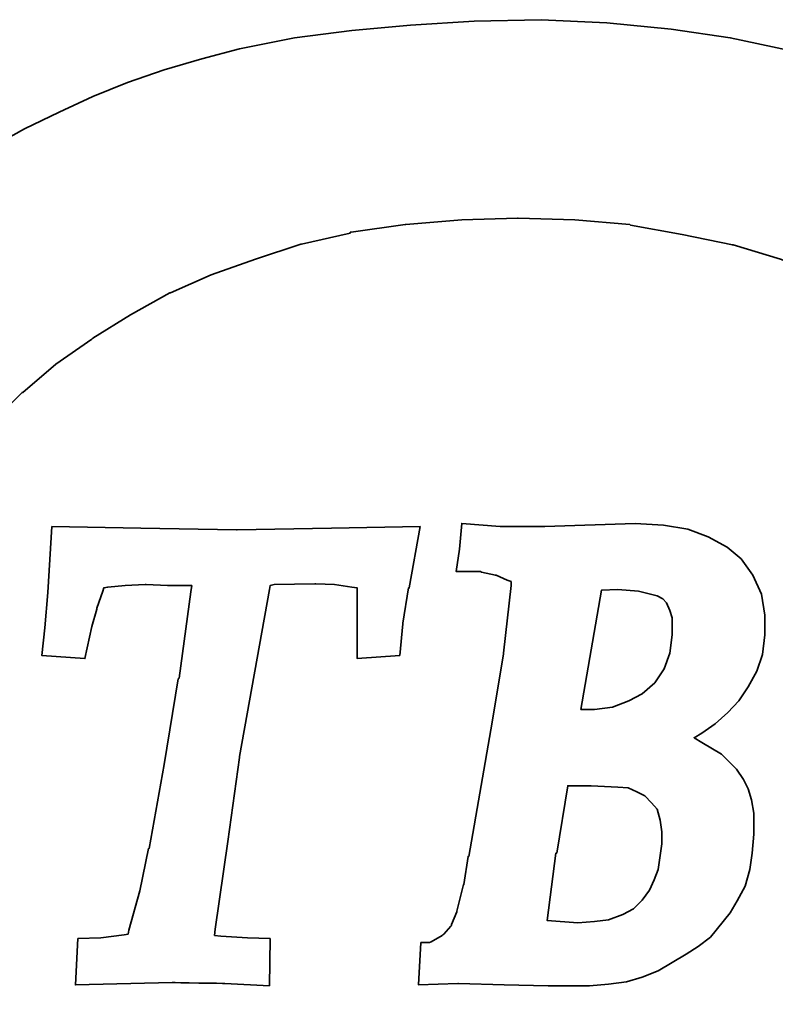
# Model space of a CAD drawing. Header units: millimetres. Extents: x 6 to 331, y -4 to 247.
# Tile 7 of 57: x 249 to 255, y 132 to 140. Entities that reach past the tile are written whole.
import ezdxf

# ---------------------------------------------------------------- set-up
doc = ezdxf.new("R2010")
doc.units = ezdxf.units.MM
doc.header["$LTSCALE"] = 0.2
doc.layers.add('layer 1', color=7, linetype='CONTINUOUS')

msp = doc.modelspace()

# ---------------------------------------------------------------- linework, layer by layer
at = {"layer": 'layer 1', "color": 1, "lineweight": 35}
for points, knots in [([(257.2879, 136.6713), (257.2879, 136.6713), (258.7368, 137.5675), (258.7368, 137.5675), (258.7368, 137.5675), (258.7368, 137.5675), (258.532, 137.828), (258.532, 137.828), (258.532, 137.828), (258.532, 137.828), (258.2962, 138.0704), (258.2962, 138.0704), (258.2962, 138.0704), (258.2962, 138.0704), (258.0532, 138.3075), (258.0532, 138.3075), (258.0532, 138.3075), (258.0532, 138.3075), (257.8037, 138.5188), (257.8037, 138.5188), (257.8037, 138.5188), (257.8037, 138.5188), (257.5367, 138.73), (257.5367, 138.73), (257.5367, 138.73), (257.5367, 138.73), (257.5302, 138.73), (257.5302, 138.73), (257.5302, 138.73), (257.5302, 138.73), (257.2386, 138.9102), (257.2386, 138.9102), (257.2386, 138.9102), (257.2386, 138.9102), (257.2386, 138.916), (257.2386, 138.916), (257.2386, 138.916), (257.2386, 138.916), (256.9457, 139.0961), (256.9457, 139.0961), (256.9457, 139.0961), (256.9457, 139.0961), (256.6295, 139.2523), (256.6295, 139.2523), (256.6295, 139.2523), (256.6295, 139.2523), (256.3113, 139.4143), (256.3113, 139.4143), (256.3113, 139.4143), (256.3113, 139.4143), (255.9258, 139.5633), (255.9258, 139.5633), (255.9258, 139.5633), (255.9258, 139.5633), (255.5091, 139.7059), (255.5091, 139.7059), (255.5091, 139.7059), (255.5091, 139.7059), (255.0743, 139.8303), (255.0743, 139.8303), (255.0743, 139.8303), (255.0743, 139.8303), (254.6149, 139.9295), (254.6149, 139.9295), (254.6149, 139.9295), (254.6149, 139.9295), (254.1477, 139.9988), (254.1477, 139.9988), (254.1477, 139.9988), (254.1477, 139.9988), (253.6383, 140.0481), (253.6383, 140.0481), (253.6383, 140.0481), (253.6383, 140.0481), (253.116, 140.0727), (253.116, 140.0727), (253.116, 140.0727), (253.116, 140.0727), (252.5873, 140.061), (252.5873, 140.061), (252.5873, 140.061), (252.5873, 140.061), (252.0831, 140.0299), (252.0831, 140.0299), (252.0831, 140.0299), (252.0831, 140.0299), (251.6166, 139.9858), (251.6166, 139.9858), (251.6166, 139.9858), (251.6166, 139.9858), (251.163, 139.9295), (251.163, 139.9295), (251.163, 139.9295), (251.163, 139.9295), (250.7282, 139.8426), (250.7282, 139.8426), (250.7282, 139.8426), (250.7282, 139.8426), (250.4294, 139.7623), (250.4294, 139.7623), (250.4294, 139.7623), (250.4294, 139.7623), (250.1314, 139.6748), (250.1314, 139.6748), (250.1314, 139.6748), (250.1314, 139.6748), (249.8385, 139.575), (249.8385, 139.575), (249.8385, 139.575), (249.8385, 139.575), (249.565, 139.4636), (249.565, 139.4636), (249.565, 139.4636), (249.565, 139.4636), (249.298, 139.3391), (249.298, 139.3391), (249.298, 139.3391), (249.298, 139.3391), (249.0246, 139.2082), (249.0246, 139.2082), (249.0246, 139.2082), (249.0246, 139.2082), (248.7757, 139.0715), (248.7757, 139.0715), (248.7757, 139.0715), (248.7757, 139.0715), (248.5269, 138.9283), (248.5269, 138.9283), (248.5269, 138.9283), (248.5269, 138.9283), (248.2904, 138.767), (248.2904, 138.767), (248.2904, 138.767), (248.2904, 138.767), (248.0604, 138.6056), (248.0604, 138.6056), (248.0604, 138.6056), (248.0604, 138.6056), (247.8491, 138.4319), (247.8491, 138.4319), (247.8491, 138.4319), (247.8491, 138.4319), (247.6314, 138.2453), (247.6314, 138.2453), (247.6314, 138.2453), (247.6314, 138.2453), (247.2523, 137.8714), (247.2523, 137.8714), (247.2523, 137.8714), (247.2523, 137.8714), (247.2452, 137.8656), (247.2452, 137.8656), (247.2452, 137.8656), (247.2452, 137.8656), (246.8914, 137.4431), (246.8914, 137.4431), (246.8914, 137.4431), (246.8914, 137.4431), (246.6918, 137.1502), (246.6918, 137.1502), (246.6918, 137.1502), (246.6918, 137.1502), (246.6859, 137.1437), (246.6859, 137.1437), (246.6859, 137.1437), (246.6859, 137.1437), (246.4935, 136.8145), (246.4935, 136.8145), (246.4935, 136.8145), (246.4935, 136.8145), (246.3185, 136.473), (246.3185, 136.473), (246.3185, 136.473), (246.3185, 136.473), (246.1695, 136.0875), (246.1695, 136.0875), (246.1695, 136.0875), (246.1695, 136.0875), (246.0451, 135.6831), (246.0451, 135.6831), (246.0451, 135.6831), (246.0451, 135.6831), (246.0451, 135.6702), (246.0451, 135.6702), (246.0451, 135.6702), (246.0451, 135.6702), (245.9647, 135.2347), (245.9647, 135.2347), (245.9647, 135.2347), (245.9647, 135.2347), (245.9401, 135.0176), (245.9401, 135.0176), (245.9401, 135.0176), (245.9401, 135.0176), (245.9271, 134.7746), (245.9271, 134.7746), (245.9271, 134.7746), (245.9271, 134.7746), (245.9148, 134.5323), (245.9148, 134.5323), (245.9148, 134.5323), (245.9148, 134.5323), (245.9148, 134.2899), (245.9148, 134.2899), (245.9148, 134.2899), (245.9148, 134.2899), (245.9518, 133.8052), (245.9518, 133.8052), (245.9518, 133.8052), (245.9518, 133.8052), (246.0269, 133.3691), (246.0269, 133.3691), (246.0269, 133.3691), (246.0269, 133.3691), (246.1202, 132.9589), (246.1202, 132.9589), (246.1202, 132.9589), (246.1202, 132.9589), (246.2634, 132.574), (246.2634, 132.574), (246.2634, 132.574), (246.2634, 132.574), (246.419, 132.2066), (246.419, 132.2066), (246.419, 132.2066), (246.419, 132.2066), (246.6049, 131.8716), (246.6049, 131.8716), (246.6049, 131.8716), (246.6049, 131.8716), (246.798, 131.5482), (246.798, 131.5482), (246.798, 131.5482), (246.798, 131.5482), (247.0339, 131.256), (247.0339, 131.256), (247.0339, 131.256), (247.0339, 131.256), (247.2704, 130.9689), (247.2704, 130.9689), (247.2704, 130.9689), (247.2704, 130.9689), (247.5316, 130.7143), (247.5316, 130.7143), (247.5316, 130.7143), (247.5316, 130.7143), (247.7986, 130.4531), (247.7986, 130.4531), (247.7986, 130.4531), (247.7986, 130.4531), (248.085, 130.2296), (248.085, 130.2296), (248.085, 130.2296), (248.085, 130.2296), (248.3895, 130.006), (248.3895, 130.006), (248.3895, 130.006), (248.3895, 130.006), (248.7135, 129.8071), (248.7135, 129.8071), (248.7135, 129.8071), (248.7135, 129.8071), (249.0486, 129.6263), (249.0486, 129.6263), (249.0486, 129.6263), (249.0486, 129.6263), (249.4095, 129.4578), (249.4095, 129.4578), (249.4095, 129.4578), (249.4095, 129.4578), (249.7763, 129.3029), (249.7763, 129.3029), (249.7763, 129.3029), (249.7763, 129.3029), (250.1741, 129.1785), (250.1741, 129.1785), (250.1741, 129.1785), (250.1741, 129.1785), (250.5785, 129.067), (250.5785, 129.067), (250.5785, 129.067), (250.5785, 129.067), (251.0075, 128.9673), (251.0075, 128.9673), (251.0075, 128.9673), (251.0075, 128.9673), (251.4423, 128.9115), (251.4423, 128.9115), (251.4423, 128.9115), (251.4423, 128.9115), (251.9153, 128.8493), (251.9153, 128.8493), (251.9153, 128.8493), (251.9153, 128.8493), (252.4007, 128.824), (252.4007, 128.824), (252.4007, 128.824), (252.4007, 128.824), (252.8983, 128.8117), (252.8983, 128.8117), (252.8983, 128.8117), (252.8983, 128.8117), (253.4018, 128.824), (253.4018, 128.824), (253.4018, 128.824), (253.4018, 128.824), (253.8872, 128.8616), (253.8872, 128.8616), (253.8872, 128.8616), (253.8872, 128.8616), (254.3472, 128.9115), (254.3472, 128.9115), (254.3472, 128.9115), (254.3472, 128.9115), (254.7879, 128.9796), (254.7879, 128.9796), (254.7879, 128.9796), (254.7879, 128.9796), (255.2169, 129.0787), (255.2169, 129.0787), (255.2169, 129.0787), (255.2169, 129.0787), (255.6277, 129.1915), (255.6277, 129.1915), (255.6277, 129.1915), (255.6277, 129.1915), (256.0139, 129.3217), (256.0139, 129.3217), (256.0139, 129.3217), (256.0139, 129.3217), (256.3988, 129.4772), (256.3988, 129.4772), (256.3988, 129.4772), (256.3988, 129.4772), (256.9218, 129.7254), (256.9218, 129.7254), (256.9218, 129.7254), (256.9218, 129.7254), (257.1758, 129.8628), (257.1758, 129.8628), (257.1758, 129.8628), (257.1758, 129.8628), (257.4129, 130.006), (257.4129, 130.006), (257.4129, 130.006), (257.4129, 130.006), (257.643, 130.1667), (257.643, 130.1667), (257.643, 130.1667), (257.643, 130.1667), (257.8659, 130.341), (257.8659, 130.341), (257.8659, 130.341), (257.8659, 130.341), (258.0784, 130.516), (258.0784, 130.516), (258.0784, 130.516), (258.0784, 130.516), (258.2774, 130.7026), (258.2774, 130.7026), (258.2774, 130.7026), (258.2774, 130.7026), (258.5385, 130.9637), (258.5385, 130.9637), (258.5385, 130.9637), (258.5385, 130.9637), (258.6564, 131.0882), (258.6564, 131.0882), (258.6564, 131.0882), (258.6564, 131.0882), (258.7433, 131.1808), (258.7433, 131.1808), (258.7433, 131.1808), (258.7433, 131.1808), (257.2879, 132.0828), (257.2879, 132.0828), (257.2879, 132.0828), (257.2879, 132.0828), (257.0637, 131.8645), (257.0637, 131.8645), (257.0637, 131.8645), (257.0637, 131.8645), (256.8161, 131.6539), (256.8161, 131.6539), (256.8161, 131.6539), (256.8161, 131.6539), (256.5414, 131.442), (256.5414, 131.442), (256.5414, 131.442), (256.5414, 131.442), (256.2563, 131.243), (256.2563, 131.243), (256.2563, 131.243), (256.2563, 131.243), (256.2498, 131.2365), (256.2498, 131.2365), (256.2498, 131.2365), (256.2498, 131.2365), (255.951, 131.0622), (255.951, 131.0622), (255.951, 131.0622), (255.951, 131.0622), (255.6407, 130.9009), (255.6407, 130.9009), (255.6407, 130.9009), (255.6407, 130.9009), (255.6342, 130.9009), (255.6342, 130.9009), (255.6342, 130.9009), (255.6342, 130.9009), (255.2985, 130.7512), (255.2985, 130.7512), (255.2985, 130.7512), (255.2985, 130.7512), (254.9499, 130.6268), (254.9499, 130.6268), (254.9499, 130.6268), (254.9499, 130.6268), (254.9441, 130.6268), (254.9441, 130.6268), (254.9441, 130.6268), (254.9441, 130.6268), (254.5702, 130.5212), (254.5702, 130.5212), (254.5702, 130.5212), (254.5702, 130.5212), (254.1671, 130.4408), (254.1671, 130.4408), (254.1671, 130.4408), (254.1671, 130.4408), (254.1606, 130.4343), (254.1606, 130.4343), (254.1606, 130.4343), (254.1606, 130.4343), (253.7316, 130.3851), (253.7316, 130.3851), (253.7316, 130.3851), (253.7316, 130.3851), (253.3027, 130.3475), (253.3027, 130.3475), (253.3027, 130.3475), (253.3027, 130.3475), (252.8484, 130.3345), (252.8484, 130.3345), (252.8484, 130.3345), (252.8484, 130.3345), (252.8426, 130.3345), (252.8426, 130.3345), (252.8426, 130.3345), (252.8426, 130.3345), (252.3948, 130.3605), (252.3948, 130.3605), (252.3948, 130.3605), (252.3948, 130.3605), (251.9587, 130.3967), (251.9587, 130.3967), (251.9587, 130.3967), (251.9587, 130.3967), (251.9529, 130.4032), (251.9529, 130.4032), (251.9529, 130.4032), (251.9529, 130.4032), (251.5233, 130.4777), (251.5233, 130.4777), (251.5233, 130.4777), (251.5233, 130.4777), (251.1448, 130.5646), (251.1448, 130.5646), (251.1448, 130.5646), (251.1448, 130.5646), (251.1384, 130.5646), (251.1384, 130.5646), (251.1384, 130.5646), (251.1384, 130.5646), (250.7716, 130.6767), (250.7716, 130.6767), (250.7716, 130.6767), (250.7716, 130.6767), (250.4294, 130.8011), (250.4294, 130.8011), (250.4294, 130.8011), (250.4294, 130.8011), (250.423, 130.8011), (250.423, 130.8011), (250.423, 130.8011), (250.423, 130.8011), (250.1003, 130.9566), (250.1003, 130.9566), (250.1003, 130.9566), (250.1003, 130.9566), (249.7944, 131.1244), (249.7944, 131.1244), (249.7944, 131.1244), (249.7944, 131.1244), (249.7892, 131.1244), (249.7892, 131.1244), (249.7892, 131.1244), (249.7892, 131.1244), (249.4898, 131.3111), (249.4898, 131.3111), (249.4898, 131.3111), (249.4898, 131.3111), (249.4898, 131.3175), (249.4898, 131.3175), (249.4898, 131.3175), (249.4898, 131.3175), (249.4847, 131.3175), (249.4847, 131.3175), (249.4847, 131.3175), (249.4847, 131.3175), (249.2099, 131.5294), (249.2099, 131.5294), (249.2099, 131.5294), (249.2099, 131.5294), (248.9494, 131.7588), (248.9494, 131.7588), (248.9494, 131.7588), (248.9494, 131.7588), (248.9429, 131.7647), (248.9429, 131.7647), (248.9429, 131.7647), (248.9429, 131.7647), (248.7071, 132.0077), (248.7071, 132.0077), (248.7071, 132.0077), (248.7071, 132.0077), (248.4835, 132.2688), (248.4835, 132.2688), (248.4835, 132.2688), (248.4835, 132.2688), (248.4835, 132.2746), (248.4835, 132.2746), (248.4835, 132.2746), (248.4835, 132.2746), (248.2839, 132.574), (248.2839, 132.574), (248.2839, 132.574), (248.2839, 132.574), (248.2781, 132.574), (248.2781, 132.574), (248.2781, 132.574), (248.2781, 132.574), (248.2716, 132.5857), (248.2716, 132.5857), (248.2716, 132.5857), (248.2716, 132.5857), (248.1161, 132.8779), (248.1161, 132.8779), (248.1161, 132.8779), (248.1161, 132.8779), (248.1161, 132.8844), (248.1161, 132.8844), (248.1161, 132.8844), (248.1161, 132.8844), (247.9852, 133.2272), (247.9852, 133.2272), (247.9852, 133.2272), (247.9852, 133.2272), (247.9787, 133.2389), (247.9787, 133.2389), (247.9787, 133.2389), (247.9787, 133.2389), (247.8679, 133.6121), (247.8679, 133.6121), (247.8679, 133.6121), (247.8679, 133.6121), (247.8679, 133.6186), (247.8679, 133.6186), (247.8679, 133.6186), (247.8679, 133.6186), (247.8297, 133.8169), (247.8297, 133.8169), (247.8297, 133.8169), (247.8297, 133.8169), (247.8232, 133.8234), (247.8232, 133.8234), (247.8232, 133.8234), (247.8232, 133.8234), (247.7986, 134.0223), (247.7986, 134.0223), (247.7986, 134.0223), (247.7986, 134.0223), (247.7869, 134.2459), (247.7869, 134.2459), (247.7869, 134.2459), (247.7869, 134.2459), (247.7798, 134.4701), (247.7798, 134.4701), (247.7798, 134.4701), (247.7798, 134.4701), (247.7798, 134.4765), (247.7798, 134.4765), (247.7798, 134.4765), (247.7798, 134.4765), (247.7921, 134.6755), (247.7921, 134.6755), (247.7921, 134.6755), (247.7921, 134.6755), (247.7921, 134.7008), (247.7921, 134.7008), (247.7921, 134.7008), (247.7921, 134.7008), (247.8109, 134.912), (247.8109, 134.912), (247.8109, 134.912), (247.8109, 134.912), (247.8361, 135.1103), (247.8361, 135.1103), (247.8361, 135.1103), (247.8361, 135.1103), (247.8361, 135.1174), (247.8361, 135.1174), (247.8361, 135.1174), (247.8361, 135.1174), (247.8426, 135.1174), (247.8426, 135.1174), (247.8426, 135.1174), (247.8426, 135.1174), (247.8426, 135.1297), (247.8426, 135.1297), (247.8426, 135.1297), (247.8426, 135.1297), (247.8802, 135.3099), (247.8802, 135.3099), (247.8802, 135.3099), (247.8802, 135.3099), (247.8802, 135.3164), (247.8802, 135.3164), (247.8802, 135.3164), (247.8802, 135.3164), (247.8919, 135.3591), (247.8919, 135.3591), (247.8919, 135.3591), (247.8919, 135.3591), (247.9923, 135.6831), (247.9923, 135.6831), (247.9923, 135.6831), (247.9923, 135.6831), (247.9923, 135.689), (247.9923, 135.689), (247.9923, 135.689), (247.9923, 135.689), (248.1537, 136.0253), (248.1537, 136.0253), (248.1537, 136.0253), (248.1537, 136.0253), (248.3273, 136.3363), (248.3273, 136.3363), (248.3273, 136.3363), (248.3273, 136.3363), (248.3338, 136.3415), (248.3338, 136.3415), (248.3338, 136.3415), (248.3338, 136.3415), (248.5457, 136.6279), (248.5457, 136.6279), (248.5457, 136.6279), (248.5457, 136.6279), (248.7693, 136.8767), (248.7693, 136.8767), (248.7693, 136.8767), (248.7693, 136.8767), (248.7693, 136.8832), (248.7693, 136.8832), (248.7693, 136.8832), (248.7693, 136.8832), (249.0051, 137.1191), (249.0051, 137.1191), (249.0051, 137.1191), (249.0051, 137.1191), (249.0116, 137.1191), (249.0116, 137.1191), (249.0116, 137.1191), (249.0116, 137.1191), (249.2721, 137.3427), (249.2721, 137.3427), (249.2721, 137.3427), (249.2721, 137.3427), (249.5585, 137.5416), (249.5585, 137.5416), (249.5585, 137.5416), (249.5585, 137.5416), (249.565, 137.5481), (249.565, 137.5481), (249.565, 137.5481), (249.565, 137.5481), (249.8637, 137.7347), (249.8637, 137.7347), (249.8637, 137.7347), (249.8637, 137.7347), (250.1741, 137.909), (250.1741, 137.909), (250.1741, 137.909), (250.1741, 137.909), (250.1806, 137.909), (250.1806, 137.909), (250.1806, 137.909), (250.1806, 137.909), (250.5033, 138.0516), (250.5033, 138.0516), (250.5033, 138.0516), (250.5033, 138.0516), (250.8526, 138.176), (250.8526, 138.176), (250.8526, 138.176), (250.8526, 138.176), (251.2122, 138.2946), (251.2122, 138.2946), (251.2122, 138.2946), (251.2122, 138.2946), (251.2187, 138.2946), (251.2187, 138.2946), (251.2187, 138.2946), (251.2187, 138.2946), (251.6049, 138.3814), (251.6049, 138.3814), (251.6049, 138.3814), (251.6049, 138.3814), (251.6049, 138.3879), (251.6049, 138.3879), (251.6049, 138.3879), (251.6049, 138.3879), (251.6114, 138.3879), (251.6114, 138.3879), (251.6114, 138.3879), (251.6114, 138.3879), (252.0404, 138.4501), (252.0404, 138.4501), (252.0404, 138.4501), (252.0404, 138.4501), (252.0456, 138.4501), (252.0456, 138.4501), (252.0456, 138.4501), (252.0456, 138.4501), (252.4881, 138.487), (252.4881, 138.487), (252.4881, 138.487), (252.4881, 138.487), (252.9294, 138.4993), (252.9294, 138.4993), (252.9294, 138.4993), (252.9294, 138.4993), (252.9359, 138.4993), (252.9359, 138.4993), (252.9359, 138.4993), (252.9359, 138.4993), (253.383, 138.487), (253.383, 138.487), (253.383, 138.487), (253.383, 138.487), (253.8185, 138.4501), (253.8185, 138.4501), (253.8185, 138.4501), (253.8185, 138.4501), (253.825, 138.4436), (253.825, 138.4436), (253.825, 138.4436), (253.825, 138.4436), (254.2345, 138.3697), (254.2345, 138.3697), (254.2345, 138.3697), (254.2345, 138.3697), (254.6324, 138.2881), (254.6324, 138.2881), (254.6324, 138.2881), (254.6324, 138.2881), (254.6388, 138.2881), (254.6388, 138.2881), (254.6388, 138.2881), (254.6388, 138.2881), (255.0121, 138.176), (255.0121, 138.176), (255.0121, 138.176), (255.0121, 138.176), (255.3102, 138.0652), (255.3102, 138.0652), (255.3102, 138.0652), (255.3102, 138.0652), (255.6096, 137.9408), (255.6096, 137.9408), (255.6096, 137.9408), (255.6096, 137.9408), (255.616, 137.9408), (255.616, 137.9408), (255.616, 137.9408), (255.616, 137.9408), (255.8895, 137.7969), (255.8895, 137.7969), (255.8895, 137.7969), (255.8895, 137.7969), (256.1629, 137.6349), (256.1629, 137.6349), (256.1629, 137.6349), (256.1629, 137.6349), (256.1629, 137.6297), (256.1629, 137.6297), (256.1629, 137.6297), (256.1629, 137.6297), (256.4118, 137.4677), (256.4118, 137.4677), (256.4118, 137.4677), (256.4118, 137.4677), (256.4176, 137.4677), (256.4176, 137.4677), (256.4176, 137.4677), (256.4176, 137.4677), (256.6476, 137.2876), (256.6476, 137.2876), (256.6476, 137.2876), (256.6476, 137.2876), (256.6541, 137.2804), (256.6541, 137.2804), (256.6541, 137.2804), (256.6541, 137.2804), (256.8783, 137.088), (256.8783, 137.088), (256.8783, 137.088), (256.8783, 137.088), (256.8835, 137.0815), (256.8835, 137.0815), (256.8835, 137.0815), (256.8835, 137.0815), (257.0831, 136.8767), (257.0831, 136.8767), (257.0831, 136.8767), (257.0831, 136.8767), (257.1946, 136.7588), (257.1946, 136.7588), (257.1946, 136.7588), (257.1946, 136.7588), (257.2879, 136.6713), (257.2879, 136.6713)], [0, 0, 0, 0, 0.004808, 0.004808, 0.004808, 0.004808, 0.009615, 0.009615, 0.009615, 0.009615, 0.014423, 0.014423, 0.014423, 0.014423, 0.019231, 0.019231, 0.019231, 0.019231, 0.024038, 0.024038, 0.024038, 0.024038, 0.028846, 0.028846, 0.028846, 0.028846, 0.033654, 0.033654, 0.033654, 0.033654, 0.038462, 0.038462, 0.038462, 0.038462, 0.043269, 0.043269, 0.043269, 0.043269, 0.048077, 0.048077, 0.048077, 0.048077, 0.052885, 0.052885, 0.052885, 0.052885, 0.057692, 0.057692, 0.057692, 0.057692, 0.0625, 0.0625, 0.0625, 0.0625, 0.067308, 0.067308, 0.067308, 0.067308, 0.072115, 0.072115, 0.072115, 0.072115, 0.076923, 0.076923, 0.076923, 0.076923, 0.081731, 0.081731, 0.081731, 0.081731, 0.086538, 0.086538, 0.086538, 0.086538, 0.091346, 0.091346, 0.091346, 0.091346, 0.096154, 0.096154, 0.096154, 0.096154, 0.100962, 0.100962, 0.100962, 0.100962, 0.105769, 0.105769, 0.105769, 0.105769, 0.110577, 0.110577, 0.110577, 0.110577, 0.115385, 0.115385, 0.115385, 0.115385, 0.120192, 0.120192, 0.120192, 0.120192, 0.125, 0.125, 0.125, 0.125, 0.129808, 0.129808, 0.129808, 0.129808, 0.134615, 0.134615, 0.134615, 0.134615, 0.139423, 0.139423, 0.139423, 0.139423, 0.144231, 0.144231, 0.144231, 0.144231, 0.149038, 0.149038, 0.149038, 0.149038, 0.153846, 0.153846, 0.153846, 0.153846, 0.158654, 0.158654, 0.158654, 0.158654, 0.163462, 0.163462, 0.163462, 0.163462, 0.168269, 0.168269, 0.168269, 0.168269, 0.173077, 0.173077, 0.173077, 0.173077, 0.177885, 0.177885, 0.177885, 0.177885, 0.182692, 0.182692, 0.182692, 0.182692, 0.1875, 0.1875, 0.1875, 0.1875, 0.192308, 0.192308, 0.192308, 0.192308, 0.197115, 0.197115, 0.197115, 0.197115, 0.201923, 0.201923, 0.201923, 0.201923, 0.206731, 0.206731, 0.206731, 0.206731, 0.211538, 0.211538, 0.211538, 0.211538, 0.216346, 0.216346, 0.216346, 0.216346, 0.221154, 0.221154, 0.221154, 0.221154, 0.225962, 0.225962, 0.225962, 0.225962, 0.230769, 0.230769, 0.230769, 0.230769, 0.235577, 0.235577, 0.235577, 0.235577, 0.240385, 0.240385, 0.240385, 0.240385, 0.245192, 0.245192, 0.245192, 0.245192, 0.25, 0.25, 0.25, 0.25, 0.254808, 0.254808, 0.254808, 0.254808, 0.259615, 0.259615, 0.259615, 0.259615, 0.264423, 0.264423, 0.264423, 0.264423, 0.269231, 0.269231, 0.269231, 0.269231, 0.274038, 0.274038, 0.274038, 0.274038, 0.278846, 0.278846, 0.278846, 0.278846, 0.283654, 0.283654, 0.283654, 0.283654, 0.288462, 0.288462, 0.288462, 0.288462, 0.293269, 0.293269, 0.293269, 0.293269, 0.298077, 0.298077, 0.298077, 0.298077, 0.302885, 0.302885, 0.302885, 0.302885, 0.307692, 0.307692, 0.307692, 0.307692, 0.3125, 0.3125, 0.3125, 0.3125, 0.317308, 0.317308, 0.317308, 0.317308, 0.322115, 0.322115, 0.322115, 0.322115, 0.326923, 0.326923, 0.326923, 0.326923, 0.331731, 0.331731, 0.331731, 0.331731, 0.336538, 0.336538, 0.336538, 0.336538, 0.341346, 0.341346, 0.341346, 0.341346, 0.346154, 0.346154, 0.346154, 0.346154, 0.350962, 0.350962, 0.350962, 0.350962, 0.355769, 0.355769, 0.355769, 0.355769, 0.360577, 0.360577, 0.360577, 0.360577, 0.365385, 0.365385, 0.365385, 0.365385, 0.370192, 0.370192, 0.370192, 0.370192, 0.375, 0.375, 0.375, 0.375, 0.379808, 0.379808, 0.379808, 0.379808, 0.384615, 0.384615, 0.384615, 0.384615, 0.389423, 0.389423, 0.389423, 0.389423, 0.394231, 0.394231, 0.394231, 0.394231, 0.399038, 0.399038, 0.399038, 0.399038, 0.403846, 0.403846, 0.403846, 0.403846, 0.408654, 0.408654, 0.408654, 0.408654, 0.413462, 0.413462, 0.413462, 0.413462, 0.418269, 0.418269, 0.418269, 0.418269, 0.423077, 0.423077, 0.423077, 0.423077, 0.427885, 0.427885, 0.427885, 0.427885, 0.432692, 0.432692, 0.432692, 0.432692, 0.4375, 0.4375, 0.4375, 0.4375, 0.442308, 0.442308, 0.442308, 0.442308, 0.447115, 0.447115, 0.447115, 0.447115, 0.451923, 0.451923, 0.451923, 0.451923, 0.456731, 0.456731, 0.456731, 0.456731, 0.461538, 0.461538, 0.461538, 0.461538, 0.466346, 0.466346, 0.466346, 0.466346, 0.471154, 0.471154, 0.471154, 0.471154, 0.475962, 0.475962, 0.475962, 0.475962, 0.480769, 0.480769, 0.480769, 0.480769, 0.485577, 0.485577, 0.485577, 0.485577, 0.490385, 0.490385, 0.490385, 0.490385, 0.495192, 0.495192, 0.495192, 0.495192, 0.5, 0.5, 0.5, 0.5, 0.504808, 0.504808, 0.504808, 0.504808, 0.509615, 0.509615, 0.509615, 0.509615, 0.514423, 0.514423, 0.514423, 0.514423, 0.519231, 0.519231, 0.519231, 0.519231, 0.524038, 0.524038, 0.524038, 0.524038, 0.528846, 0.528846, 0.528846, 0.528846, 0.533654, 0.533654, 0.533654, 0.533654, 0.538462, 0.538462, 0.538462, 0.538462, 0.543269, 0.543269, 0.543269, 0.543269, 0.548077, 0.548077, 0.548077, 0.548077, 0.552885, 0.552885, 0.552885, 0.552885, 0.557692, 0.557692, 0.557692, 0.557692, 0.5625, 0.5625, 0.5625, 0.5625, 0.567308, 0.567308, 0.567308, 0.567308, 0.572115, 0.572115, 0.572115, 0.572115, 0.576923, 0.576923, 0.576923, 0.576923, 0.581731, 0.581731, 0.581731, 0.581731, 0.586538, 0.586538, 0.586538, 0.586538, 0.591346, 0.591346, 0.591346, 0.591346, 0.596154, 0.596154, 0.596154, 0.596154, 0.600962, 0.600962, 0.600962, 0.600962, 0.605769, 0.605769, 0.605769, 0.605769, 0.610577, 0.610577, 0.610577, 0.610577, 0.615385, 0.615385, 0.615385, 0.615385, 0.620192, 0.620192, 0.620192, 0.620192, 0.625, 0.625, 0.625, 0.625, 0.629808, 0.629808, 0.629808, 0.629808, 0.634615, 0.634615, 0.634615, 0.634615, 0.639423, 0.639423, 0.639423, 0.639423, 0.644231, 0.644231, 0.644231, 0.644231, 0.649038, 0.649038, 0.649038, 0.649038, 0.653846, 0.653846, 0.653846, 0.653846, 0.658654, 0.658654, 0.658654, 0.658654, 0.663462, 0.663462, 0.663462, 0.663462, 0.668269, 0.668269, 0.668269, 0.668269, 0.673077, 0.673077, 0.673077, 0.673077, 0.677885, 0.677885, 0.677885, 0.677885, 0.682692, 0.682692, 0.682692, 0.682692, 0.6875, 0.6875, 0.6875, 0.6875, 0.692308, 0.692308, 0.692308, 0.692308, 0.697115, 0.697115, 0.697115, 0.697115, 0.701923, 0.701923, 0.701923, 0.701923, 0.706731, 0.706731, 0.706731, 0.706731, 0.711538, 0.711538, 0.711538, 0.711538, 0.716346, 0.716346, 0.716346, 0.716346, 0.721154, 0.721154, 0.721154, 0.721154, 0.725962, 0.725962, 0.725962, 0.725962, 0.730769, 0.730769, 0.730769, 0.730769, 0.735577, 0.735577, 0.735577, 0.735577, 0.740385, 0.740385, 0.740385, 0.740385, 0.745192, 0.745192, 0.745192, 0.745192, 0.75, 0.75, 0.75, 0.75, 0.754808, 0.754808, 0.754808, 0.754808, 0.759615, 0.759615, 0.759615, 0.759615, 0.764423, 0.764423, 0.764423, 0.764423, 0.769231, 0.769231, 0.769231, 0.769231, 0.774038, 0.774038, 0.774038, 0.774038, 0.778846, 0.778846, 0.778846, 0.778846, 0.783654, 0.783654, 0.783654, 0.783654, 0.788462, 0.788462, 0.788462, 0.788462, 0.793269, 0.793269, 0.793269, 0.793269, 0.798077, 0.798077, 0.798077, 0.798077, 0.802885, 0.802885, 0.802885, 0.802885, 0.807692, 0.807692, 0.807692, 0.807692, 0.8125, 0.8125, 0.8125, 0.8125, 0.817308, 0.817308, 0.817308, 0.817308, 0.822115, 0.822115, 0.822115, 0.822115, 0.826923, 0.826923, 0.826923, 0.826923, 0.831731, 0.831731, 0.831731, 0.831731, 0.836538, 0.836538, 0.836538, 0.836538, 0.841346, 0.841346, 0.841346, 0.841346, 0.846154, 0.846154, 0.846154, 0.846154, 0.850962, 0.850962, 0.850962, 0.850962, 0.855769, 0.855769, 0.855769, 0.855769, 0.860577, 0.860577, 0.860577, 0.860577, 0.865385, 0.865385, 0.865385, 0.865385, 0.870192, 0.870192, 0.870192, 0.870192, 0.875, 0.875, 0.875, 0.875, 0.879808, 0.879808, 0.879808, 0.879808, 0.884615, 0.884615, 0.884615, 0.884615, 0.889423, 0.889423, 0.889423, 0.889423, 0.894231, 0.894231, 0.894231, 0.894231, 0.899038, 0.899038, 0.899038, 0.899038, 0.903846, 0.903846, 0.903846, 0.903846, 0.908654, 0.908654, 0.908654, 0.908654, 0.913462, 0.913462, 0.913462, 0.913462, 0.918269, 0.918269, 0.918269, 0.918269, 0.923077, 0.923077, 0.923077, 0.923077, 0.927885, 0.927885, 0.927885, 0.927885, 0.932692, 0.932692, 0.932692, 0.932692, 0.9375, 0.9375, 0.9375, 0.9375, 0.942308, 0.942308, 0.942308, 0.942308, 0.947115, 0.947115, 0.947115, 0.947115, 0.951923, 0.951923, 0.951923, 0.951923, 0.956731, 0.956731, 0.956731, 0.956731, 0.961538, 0.961538, 0.961538, 0.961538, 0.966346, 0.966346, 0.966346, 0.966346, 0.971154, 0.971154, 0.971154, 0.971154, 0.975962, 0.975962, 0.975962, 0.975962, 0.980769, 0.980769, 0.980769, 0.980769, 0.985577, 0.985577, 0.985577, 0.985577, 0.990385, 0.990385, 0.990385, 0.990385, 0.995192, 0.995192, 0.995192, 0.995192, 1, 1, 1, 1]), ([(254.8877, 135.3539), (254.8877, 135.3539), (254.8631, 135.5211), (254.8631, 135.5211), (254.8631, 135.5211), (254.8631, 135.5211), (254.7944, 135.6702), (254.7944, 135.6702), (254.7944, 135.6702), (254.7944, 135.6702), (254.7011, 135.8011), (254.7011, 135.8011), (254.7011, 135.8011), (254.7011, 135.8011), (254.5896, 135.8944), (254.5896, 135.8944), (254.5896, 135.8944), (254.5896, 135.8944), (254.4406, 135.9747), (254.4406, 135.9747), (254.4406, 135.9747), (254.4406, 135.9747), (254.2786, 136.0369), (254.2786, 136.0369), (254.2786, 136.0369), (254.2786, 136.0369), (254.0855, 136.068), (254.0855, 136.068), (254.0855, 136.068), (254.0855, 136.068), (253.8612, 136.081), (253.8612, 136.081), (253.8612, 136.081), (253.8612, 136.081), (253.1472, 136.0564), (253.1472, 136.0564), (253.1472, 136.0564), (253.1472, 136.0564), (252.792, 136.0564), (252.792, 136.0564), (252.792, 136.0564), (252.792, 136.0564), (252.4881, 136.081), (252.4881, 136.081), (252.4881, 136.081), (252.4881, 136.081), (252.4693, 135.8762), (252.4693, 135.8762), (252.4693, 135.8762), (252.4693, 135.8762), (252.4434, 135.7013), (252.4434, 135.7013), (252.4434, 135.7013), (252.4434, 135.7013), (252.63, 135.7013), (252.63, 135.7013), (252.63, 135.7013), (252.63, 135.7013), (252.6365, 135.7013), (252.6365, 135.7013), (252.6365, 135.7013), (252.6365, 135.7013), (252.643, 135.6954), (252.643, 135.6954), (252.643, 135.6954), (252.643, 135.6954), (252.7551, 135.6702), (252.7551, 135.6702), (252.7551, 135.6702), (252.7551, 135.6702), (252.7609, 135.6702), (252.7609, 135.6702), (252.7609, 135.6702), (252.7609, 135.6702), (252.8484, 135.6326), (252.8484, 135.6326), (252.8484, 135.6326), (252.8484, 135.6326), (252.8789, 135.6209), (252.8789, 135.6209), (252.8789, 135.6209), (252.8789, 135.6209), (252.8789, 135.5892), (252.8789, 135.5892), (252.8789, 135.5892), (252.8789, 135.5892), (252.8173, 135.0546), (252.8173, 135.0546), (252.8173, 135.0546), (252.8173, 135.0546), (252.8173, 135.0481), (252.8173, 135.0481), (252.8173, 135.0481), (252.8173, 135.0481), (252.7298, 134.507), (252.7298, 134.507), (252.7298, 134.507), (252.7298, 134.507), (252.5432, 133.4436), (252.5432, 133.4436), (252.5432, 133.4436), (252.5432, 133.4436), (252.5374, 133.4436), (252.5374, 133.4436), (252.5374, 133.4436), (252.5374, 133.4436), (252.5056, 133.2201), (252.5056, 133.2201), (252.5056, 133.2201), (252.5056, 133.2201), (252.5004, 133.2201), (252.5004, 133.2201), (252.5004, 133.2201), (252.5004, 133.2201), (252.4499, 133.0095), (252.4499, 133.0095), (252.4499, 133.0095), (252.4499, 133.0095), (252.4499, 133.003), (252.4499, 133.003), (252.4499, 133.003), (252.4499, 133.003), (252.4071, 132.9032), (252.4071, 132.9032), (252.4071, 132.9032), (252.4071, 132.9032), (252.4071, 132.8967), (252.4071, 132.8967), (252.4071, 132.8967), (252.4071, 132.8967), (252.4007, 132.8902), (252.4007, 132.8902), (252.4007, 132.8902), (252.4007, 132.8902), (252.3449, 132.828), (252.3449, 132.828), (252.3449, 132.828), (252.3449, 132.828), (252.3384, 132.8229), (252.3384, 132.8229), (252.3384, 132.8229), (252.3384, 132.8229), (252.3326, 132.8164), (252.3326, 132.8164), (252.3326, 132.8164), (252.3326, 132.8164), (252.2445, 132.7665), (252.2445, 132.7665), (252.2445, 132.7665), (252.2445, 132.7665), (252.2322, 132.76), (252.2322, 132.76), (252.2322, 132.76), (252.2322, 132.76), (252.2205, 132.76), (252.2205, 132.76), (252.2205, 132.76), (252.2205, 132.76), (252.1648, 132.76), (252.1648, 132.76), (252.1648, 132.76), (252.1648, 132.76), (252.146, 132.425), (252.146, 132.425), (252.146, 132.425), (252.146, 132.425), (252.457, 132.4366), (252.457, 132.4366), (252.457, 132.4366), (252.457, 132.4366), (252.4629, 132.4366), (252.4629, 132.4366), (252.4629, 132.4366), (252.4629, 132.4366), (252.8232, 132.425), (252.8232, 132.425), (252.8232, 132.425), (252.8232, 132.425), (253.1718, 132.4179), (253.1718, 132.4179), (253.1718, 132.4179), (253.1718, 132.4179), (253.501, 132.4179), (253.501, 132.4179), (253.501, 132.4179), (253.501, 132.4179), (253.6506, 132.4302), (253.6506, 132.4302), (253.6506, 132.4302), (253.6506, 132.4302), (253.7939, 132.449), (253.7939, 132.449), (253.7939, 132.449), (253.7939, 132.449), (253.9183, 132.4872), (253.9183, 132.4872), (253.9183, 132.4872), (253.9183, 132.4872), (254.0427, 132.5358), (254.0427, 132.5358), (254.0427, 132.5358), (254.0427, 132.5358), (254.2662, 132.6673), (254.2662, 132.6673), (254.2662, 132.6673), (254.2662, 132.6673), (254.3596, 132.7289), (254.3596, 132.7289), (254.3596, 132.7289), (254.3596, 132.7289), (254.4587, 132.8034), (254.4587, 132.8034), (254.4587, 132.8034), (254.4587, 132.8034), (254.6149, 132.9965), (254.6149, 132.9965), (254.6149, 132.9965), (254.6149, 132.9965), (254.67, 133.0898), (254.67, 133.0898), (254.67, 133.0898), (254.67, 133.0898), (254.7322, 133.2084), (254.7322, 133.2084), (254.7322, 133.2084), (254.7322, 133.2084), (254.7697, 133.3387), (254.7697, 133.3387), (254.7697, 133.3387), (254.7697, 133.3387), (254.7879, 133.4696), (254.7879, 133.4696), (254.7879, 133.4696), (254.7879, 133.4696), (254.8008, 133.6186), (254.8008, 133.6186), (254.8008, 133.6186), (254.8008, 133.6186), (254.8008, 133.7858), (254.8008, 133.7858), (254.8008, 133.7858), (254.8008, 133.7858), (254.7827, 133.8914), (254.7827, 133.8914), (254.7827, 133.8914), (254.7827, 133.8914), (254.7568, 133.9789), (254.7568, 133.9789), (254.7568, 133.9789), (254.7568, 133.9789), (254.7205, 134.0534), (254.7205, 134.0534), (254.7205, 134.0534), (254.7205, 134.0534), (254.6635, 134.135), (254.6635, 134.135), (254.6635, 134.135), (254.6635, 134.135), (254.5455, 134.2523), (254.5455, 134.2523), (254.5455, 134.2523), (254.5455, 134.2523), (254.3907, 134.3457), (254.3907, 134.3457), (254.3907, 134.3457), (254.3907, 134.3457), (254.3285, 134.3832), (254.3285, 134.3832), (254.3285, 134.3832), (254.3285, 134.3832), (254.3907, 134.4208), (254.3907, 134.4208), (254.3907, 134.4208), (254.3907, 134.4208), (254.4963, 134.4947), (254.4963, 134.4947), (254.4963, 134.4947), (254.4963, 134.4947), (254.5961, 134.5828), (254.5961, 134.5828), (254.5961, 134.5828), (254.5961, 134.5828), (254.6823, 134.6755), (254.6823, 134.6755), (254.6823, 134.6755), (254.6823, 134.6755), (254.7568, 134.7876), (254.7568, 134.7876), (254.7568, 134.7876), (254.7568, 134.7876), (254.8255, 134.912), (254.8255, 134.912), (254.8255, 134.912), (254.8255, 134.912), (254.8695, 135.0429), (254.8695, 135.0429), (254.8695, 135.0429), (254.8695, 135.0429), (254.8877, 135.1978), (254.8877, 135.1978), (254.8877, 135.1978), (254.8877, 135.1978), (254.8877, 135.3539), (254.8877, 135.3539)], [0, 0, 0, 0, 0.013158, 0.013158, 0.013158, 0.013158, 0.026316, 0.026316, 0.026316, 0.026316, 0.039474, 0.039474, 0.039474, 0.039474, 0.052632, 0.052632, 0.052632, 0.052632, 0.065789, 0.065789, 0.065789, 0.065789, 0.078947, 0.078947, 0.078947, 0.078947, 0.092105, 0.092105, 0.092105, 0.092105, 0.105263, 0.105263, 0.105263, 0.105263, 0.118421, 0.118421, 0.118421, 0.118421, 0.131579, 0.131579, 0.131579, 0.131579, 0.144737, 0.144737, 0.144737, 0.144737, 0.157895, 0.157895, 0.157895, 0.157895, 0.171053, 0.171053, 0.171053, 0.171053, 0.184211, 0.184211, 0.184211, 0.184211, 0.197368, 0.197368, 0.197368, 0.197368, 0.210526, 0.210526, 0.210526, 0.210526, 0.223684, 0.223684, 0.223684, 0.223684, 0.236842, 0.236842, 0.236842, 0.236842, 0.25, 0.25, 0.25, 0.25, 0.263158, 0.263158, 0.263158, 0.263158, 0.276316, 0.276316, 0.276316, 0.276316, 0.289474, 0.289474, 0.289474, 0.289474, 0.302632, 0.302632, 0.302632, 0.302632, 0.315789, 0.315789, 0.315789, 0.315789, 0.328947, 0.328947, 0.328947, 0.328947, 0.342105, 0.342105, 0.342105, 0.342105, 0.355263, 0.355263, 0.355263, 0.355263, 0.368421, 0.368421, 0.368421, 0.368421, 0.381579, 0.381579, 0.381579, 0.381579, 0.394737, 0.394737, 0.394737, 0.394737, 0.407895, 0.407895, 0.407895, 0.407895, 0.421053, 0.421053, 0.421053, 0.421053, 0.434211, 0.434211, 0.434211, 0.434211, 0.447368, 0.447368, 0.447368, 0.447368, 0.460526, 0.460526, 0.460526, 0.460526, 0.473684, 0.473684, 0.473684, 0.473684, 0.486842, 0.486842, 0.486842, 0.486842, 0.5, 0.5, 0.5, 0.5, 0.513158, 0.513158, 0.513158, 0.513158, 0.526316, 0.526316, 0.526316, 0.526316, 0.539474, 0.539474, 0.539474, 0.539474, 0.552632, 0.552632, 0.552632, 0.552632, 0.565789, 0.565789, 0.565789, 0.565789, 0.578947, 0.578947, 0.578947, 0.578947, 0.592105, 0.592105, 0.592105, 0.592105, 0.605263, 0.605263, 0.605263, 0.605263, 0.618421, 0.618421, 0.618421, 0.618421, 0.631579, 0.631579, 0.631579, 0.631579, 0.644737, 0.644737, 0.644737, 0.644737, 0.657895, 0.657895, 0.657895, 0.657895, 0.671053, 0.671053, 0.671053, 0.671053, 0.684211, 0.684211, 0.684211, 0.684211, 0.697368, 0.697368, 0.697368, 0.697368, 0.710526, 0.710526, 0.710526, 0.710526, 0.723684, 0.723684, 0.723684, 0.723684, 0.736842, 0.736842, 0.736842, 0.736842, 0.75, 0.75, 0.75, 0.75, 0.763158, 0.763158, 0.763158, 0.763158, 0.776316, 0.776316, 0.776316, 0.776316, 0.789474, 0.789474, 0.789474, 0.789474, 0.802632, 0.802632, 0.802632, 0.802632, 0.815789, 0.815789, 0.815789, 0.815789, 0.828947, 0.828947, 0.828947, 0.828947, 0.842105, 0.842105, 0.842105, 0.842105, 0.855263, 0.855263, 0.855263, 0.855263, 0.868421, 0.868421, 0.868421, 0.868421, 0.881579, 0.881579, 0.881579, 0.881579, 0.894737, 0.894737, 0.894737, 0.894737, 0.907895, 0.907895, 0.907895, 0.907895, 0.921053, 0.921053, 0.921053, 0.921053, 0.934211, 0.934211, 0.934211, 0.934211, 0.947368, 0.947368, 0.947368, 0.947368, 0.960526, 0.960526, 0.960526, 0.960526, 0.973684, 0.973684, 0.973684, 0.973684, 0.986842, 0.986842, 0.986842, 0.986842, 1, 1, 1, 1]), ([(249.241, 136.0564), (249.241, 136.0564), (249.2099, 135.5341), (249.2099, 135.5341), (249.2099, 135.5341), (249.2099, 135.5341), (249.1859, 135.2541), (249.1859, 135.2541), (249.1859, 135.2541), (249.1859, 135.2541), (249.1607, 135.0358), (249.1607, 135.0358), (249.1607, 135.0358), (249.1607, 135.0358), (249.5028, 135.0111), (249.5028, 135.0111), (249.5028, 135.0111), (249.5028, 135.0111), (249.5585, 135.2658), (249.5585, 135.2658), (249.5585, 135.2658), (249.5585, 135.2658), (249.5961, 135.4032), (249.5961, 135.4032), (249.5961, 135.4032), (249.5961, 135.4032), (249.5961, 135.4097), (249.5961, 135.4097), (249.5961, 135.4097), (249.5961, 135.4097), (249.6454, 135.5457), (249.6454, 135.5457), (249.6454, 135.5457), (249.6454, 135.5457), (249.6518, 135.5704), (249.6518, 135.5704), (249.6518, 135.5704), (249.6518, 135.5704), (249.6829, 135.5769), (249.6829, 135.5769), (249.6829, 135.5769), (249.6829, 135.5769), (249.8203, 135.5892), (249.8203, 135.5892), (249.8203, 135.5892), (249.8203, 135.5892), (249.981, 135.5963), (249.981, 135.5963), (249.981, 135.5963), (249.981, 135.5963), (249.9882, 135.5963), (249.9882, 135.5963), (249.9882, 135.5963), (249.9882, 135.5963), (250.156, 135.5892), (250.156, 135.5892), (250.156, 135.5892), (250.156, 135.5892), (250.2921, 135.5892), (250.2921, 135.5892), (250.2921, 135.5892), (250.2921, 135.5892), (250.3491, 135.5892), (250.3491, 135.5892), (250.3491, 135.5892), (250.3491, 135.5892), (250.3426, 135.5393), (250.3426, 135.5393), (250.3426, 135.5393), (250.3426, 135.5393), (250.2486, 134.8556), (250.2486, 134.8556), (250.2486, 134.8556), (250.2486, 134.8556), (250.2422, 134.8498), (250.2422, 134.8498), (250.2422, 134.8498), (250.2422, 134.8498), (250.1314, 134.1713), (250.1314, 134.1713), (250.1314, 134.1713), (250.1314, 134.1713), (250.0121, 133.5058), (250.0121, 133.5058), (250.0121, 133.5058), (250.0121, 133.5058), (250.0069, 133.5058), (250.0069, 133.5058), (250.0069, 133.5058), (250.0069, 133.5058), (249.9383, 133.1702), (249.9383, 133.1702), (249.9383, 133.1702), (249.9383, 133.1702), (249.8514, 132.8591), (249.8514, 132.8591), (249.8514, 132.8591), (249.8514, 132.8591), (249.8449, 132.828), (249.8449, 132.828), (249.8449, 132.828), (249.8449, 132.828), (249.8138, 132.8229), (249.8138, 132.8229), (249.8138, 132.8229), (249.8138, 132.8229), (249.6272, 132.7969), (249.6272, 132.7969), (249.6272, 132.7969), (249.6272, 132.7969), (249.4464, 132.7917), (249.4464, 132.7917), (249.4464, 132.7917), (249.4464, 132.7917), (249.4276, 132.425), (249.4276, 132.425), (249.4276, 132.425), (249.4276, 132.425), (250.1936, 132.4431), (250.1936, 132.4431), (250.1936, 132.4431), (250.1936, 132.4431), (250.1988, 132.4431), (250.1988, 132.4431), (250.1988, 132.4431), (250.1988, 132.4431), (250.6096, 132.4366), (250.6096, 132.4366), (250.6096, 132.4366), (250.6096, 132.4366), (250.9647, 132.4179), (250.9647, 132.4179), (250.9647, 132.4179), (250.9647, 132.4179), (250.9699, 132.7917), (250.9699, 132.7917), (250.9699, 132.7917), (250.9699, 132.7917), (250.7904, 132.7969), (250.7904, 132.7969), (250.7904, 132.7969), (250.7904, 132.7969), (250.5785, 132.8099), (250.5785, 132.8099), (250.5785, 132.8099), (250.5785, 132.8099), (250.5292, 132.8164), (250.5292, 132.8164), (250.5292, 132.8164), (250.5292, 132.8164), (250.5344, 132.8656), (250.5344, 132.8656), (250.5344, 132.8656), (250.5344, 132.8656), (250.6342, 133.5622), (250.6342, 133.5622), (250.6342, 133.5622), (250.6342, 133.5622), (250.7282, 134.2277), (250.7282, 134.2277), (250.7282, 134.2277), (250.7282, 134.2277), (250.7282, 134.2342), (250.7282, 134.2342), (250.7282, 134.2342), (250.7282, 134.2342), (250.9647, 135.5581), (250.9647, 135.5581), (250.9647, 135.5581), (250.9647, 135.5581), (250.9699, 135.5892), (250.9699, 135.5892), (250.9699, 135.5892), (250.9699, 135.5892), (251.001, 135.5963), (251.001, 135.5963), (251.001, 135.5963), (251.001, 135.5963), (251.325, 135.6015), (251.325, 135.6015), (251.325, 135.6015), (251.325, 135.6015), (251.3315, 135.6015), (251.3315, 135.6015), (251.3315, 135.6015), (251.3315, 135.6015), (251.4805, 135.5963), (251.4805, 135.5963), (251.4805, 135.5963), (251.4805, 135.5963), (251.6166, 135.5769), (251.6166, 135.5769), (251.6166, 135.5769), (251.6166, 135.5769), (251.6606, 135.5704), (251.6606, 135.5704), (251.6606, 135.5704), (251.6606, 135.5704), (251.6606, 135.527), (251.6606, 135.527), (251.6606, 135.527), (251.6606, 135.527), (251.6606, 135.2412), (251.6606, 135.2412), (251.6606, 135.2412), (251.6606, 135.2412), (251.6606, 135.0111), (251.6606, 135.0111), (251.6606, 135.0111), (251.6606, 135.0111), (251.9963, 135.0358), (251.9963, 135.0358), (251.9963, 135.0358), (251.9963, 135.0358), (252.0209, 135.2853), (252.0209, 135.2853), (252.0209, 135.2853), (252.0209, 135.2853), (252.0209, 135.2917), (252.0209, 135.2917), (252.0209, 135.2917), (252.0209, 135.2917), (252.065, 135.5704), (252.065, 135.5704), (252.065, 135.5704), (252.065, 135.5704), (252.0715, 135.5704), (252.0715, 135.5704), (252.0715, 135.5704), (252.0715, 135.5704), (252.1583, 136.0564), (252.1583, 136.0564), (252.1583, 136.0564), (252.1583, 136.0564), (251.4559, 136.0434), (251.4559, 136.0434), (251.4559, 136.0434), (251.4559, 136.0434), (250.7094, 136.0311), (250.7094, 136.0311), (250.7094, 136.0311), (250.7094, 136.0311), (250.7029, 136.0311), (250.7029, 136.0311), (250.7029, 136.0311), (250.7029, 136.0311), (249.9447, 136.0434), (249.9447, 136.0434), (249.9447, 136.0434), (249.9447, 136.0434), (249.241, 136.0564), (249.241, 136.0564)], [0, 0, 0, 0, 0.015873, 0.015873, 0.015873, 0.015873, 0.031746, 0.031746, 0.031746, 0.031746, 0.047619, 0.047619, 0.047619, 0.047619, 0.063492, 0.063492, 0.063492, 0.063492, 0.079365, 0.079365, 0.079365, 0.079365, 0.095238, 0.095238, 0.095238, 0.095238, 0.111111, 0.111111, 0.111111, 0.111111, 0.126984, 0.126984, 0.126984, 0.126984, 0.142857, 0.142857, 0.142857, 0.142857, 0.15873, 0.15873, 0.15873, 0.15873, 0.174603, 0.174603, 0.174603, 0.174603, 0.190476, 0.190476, 0.190476, 0.190476, 0.206349, 0.206349, 0.206349, 0.206349, 0.222222, 0.222222, 0.222222, 0.222222, 0.238095, 0.238095, 0.238095, 0.238095, 0.253968, 0.253968, 0.253968, 0.253968, 0.269841, 0.269841, 0.269841, 0.269841, 0.285714, 0.285714, 0.285714, 0.285714, 0.301587, 0.301587, 0.301587, 0.301587, 0.31746, 0.31746, 0.31746, 0.31746, 0.333333, 0.333333, 0.333333, 0.333333, 0.349206, 0.349206, 0.349206, 0.349206, 0.365079, 0.365079, 0.365079, 0.365079, 0.380952, 0.380952, 0.380952, 0.380952, 0.396825, 0.396825, 0.396825, 0.396825, 0.412698, 0.412698, 0.412698, 0.412698, 0.428571, 0.428571, 0.428571, 0.428571, 0.444444, 0.444444, 0.444444, 0.444444, 0.460317, 0.460317, 0.460317, 0.460317, 0.47619, 0.47619, 0.47619, 0.47619, 0.492063, 0.492063, 0.492063, 0.492064, 0.507937, 0.507937, 0.507937, 0.507937, 0.52381, 0.52381, 0.52381, 0.52381, 0.539683, 0.539683, 0.539683, 0.539683, 0.555556, 0.555556, 0.555556, 0.555556, 0.571429, 0.571429, 0.571429, 0.571429, 0.587302, 0.587302, 0.587302, 0.587302, 0.603175, 0.603175, 0.603175, 0.603175, 0.619048, 0.619048, 0.619048, 0.619048, 0.634921, 0.634921, 0.634921, 0.634921, 0.650794, 0.650794, 0.650794, 0.650794, 0.666667, 0.666667, 0.666667, 0.666667, 0.68254, 0.68254, 0.68254, 0.68254, 0.698413, 0.698413, 0.698413, 0.698413, 0.714286, 0.714286, 0.714286, 0.714286, 0.730159, 0.730159, 0.730159, 0.730159, 0.746032, 0.746032, 0.746032, 0.746032, 0.761905, 0.761905, 0.761905, 0.761905, 0.777778, 0.777778, 0.777778, 0.777778, 0.793651, 0.793651, 0.793651, 0.793651, 0.809524, 0.809524, 0.809524, 0.809524, 0.825397, 0.825397, 0.825397, 0.825397, 0.84127, 0.84127, 0.84127, 0.84127, 0.857143, 0.857143, 0.857143, 0.857143, 0.873016, 0.873016, 0.873016, 0.873016, 0.888889, 0.888889, 0.888889, 0.888889, 0.904762, 0.904762, 0.904762, 0.904762, 0.920635, 0.920635, 0.920635, 0.920635, 0.936508, 0.936508, 0.936508, 0.936508, 0.952381, 0.952381, 0.952381, 0.952381, 0.968254, 0.968254, 0.968254, 0.968254, 0.984127, 0.984127, 0.984127, 0.984127, 1, 1, 1, 1]), ([(254.1541, 135.1978), (254.1541, 135.1978), (254.1541, 135.3345), (254.1541, 135.3345), (254.1541, 135.3345), (254.1541, 135.3345), (254.136, 135.3902), (254.136, 135.3902), (254.136, 135.3902), (254.136, 135.3902), (254.1101, 135.4524), (254.1101, 135.4524), (254.1101, 135.4524), (254.1101, 135.4524), (254.0796, 135.4835), (254.0796, 135.4835), (254.0796, 135.4835), (254.0796, 135.4835), (254.0362, 135.5082), (254.0362, 135.5082), (254.0362, 135.5082), (254.0362, 135.5082), (253.8872, 135.5457), (253.8872, 135.5457), (253.8872, 135.5457), (253.8872, 135.5457), (253.7252, 135.5581), (253.7252, 135.5581), (253.7252, 135.5581), (253.7252, 135.5581), (253.5943, 135.5522), (253.5943, 135.5522), (253.5943, 135.5522), (253.5943, 135.5522), (253.4323, 134.6074), (253.4323, 134.6074), (253.4323, 134.6074), (253.4323, 134.6074), (253.5385, 134.6074), (253.5385, 134.6074), (253.5385, 134.6074), (253.5385, 134.6074), (253.6811, 134.6262), (253.6811, 134.6262), (253.6811, 134.6262), (253.6811, 134.6262), (253.8126, 134.6755), (253.8126, 134.6755), (253.8126, 134.6755), (253.8126, 134.6755), (253.9183, 134.7319), (253.9183, 134.7319), (253.9183, 134.7319), (253.9183, 134.7319), (254.0168, 134.8187), (254.0168, 134.8187), (254.0168, 134.8187), (254.0168, 134.8187), (254.0919, 134.9301), (254.0919, 134.9301), (254.0919, 134.9301), (254.0919, 134.9301), (254.136, 135.0546), (254.136, 135.0546), (254.136, 135.0546), (254.136, 135.0546), (254.1541, 135.1978), (254.1541, 135.1978)], [0, 0, 0, 0, 0.058824, 0.058824, 0.058824, 0.058824, 0.117647, 0.117647, 0.117647, 0.117647, 0.176471, 0.176471, 0.176471, 0.176471, 0.235294, 0.235294, 0.235294, 0.235294, 0.294118, 0.294118, 0.294118, 0.294118, 0.352941, 0.352941, 0.352941, 0.352941, 0.411765, 0.411765, 0.411765, 0.411765, 0.470588, 0.470588, 0.470588, 0.470588, 0.529412, 0.529412, 0.529412, 0.529412, 0.588235, 0.588235, 0.588235, 0.588235, 0.647059, 0.647059, 0.647059, 0.647059, 0.705882, 0.705882, 0.705882, 0.705882, 0.764706, 0.764706, 0.764706, 0.764706, 0.823529, 0.823529, 0.823529, 0.823529, 0.882353, 0.882353, 0.882353, 0.882353, 0.941176, 0.941176, 0.941176, 0.941176, 1, 1, 1, 1]), ([(253.974, 133.1767), (253.974, 133.1767), (254.0116, 133.2583), (254.0116, 133.2583), (254.0116, 133.2583), (254.0116, 133.2583), (254.0427, 133.3387), (254.0427, 133.3387), (254.0427, 133.3387), (254.0427, 133.3387), (254.0738, 133.5434), (254.0738, 133.5434), (254.0738, 133.5434), (254.0738, 133.5434), (254.0738, 133.6367), (254.0738, 133.6367), (254.0738, 133.6367), (254.0738, 133.6367), (254.0608, 133.7301), (254.0608, 133.7301), (254.0608, 133.7301), (254.0608, 133.7301), (254.0362, 133.8169), (254.0362, 133.8169), (254.0362, 133.8169), (254.0362, 133.8169), (253.9921, 133.8674), (253.9921, 133.8674), (253.9921, 133.8674), (253.9921, 133.8674), (253.9371, 133.9232), (253.9371, 133.9232), (253.9371, 133.9232), (253.9371, 133.9232), (253.8749, 133.9543), (253.8749, 133.9543), (253.8749, 133.9543), (253.8749, 133.9543), (253.8055, 133.9854), (253.8055, 133.9854), (253.8055, 133.9854), (253.8055, 133.9854), (253.7252, 133.9918), (253.7252, 133.9918), (253.7252, 133.9918), (253.7252, 133.9918), (253.5133, 134.0035), (253.5133, 134.0035), (253.5133, 134.0035), (253.5133, 134.0035), (253.3273, 134.0035), (253.3273, 134.0035), (253.3273, 134.0035), (253.3273, 134.0035), (253.2405, 133.4696), (253.2405, 133.4696), (253.2405, 133.4696), (253.2405, 133.4696), (253.234, 133.4696), (253.234, 133.4696), (253.234, 133.4696), (253.234, 133.4696), (253.1653, 132.9343), (253.1653, 132.9343), (253.1653, 132.9343), (253.1653, 132.9343), (253.4076, 132.9162), (253.4076, 132.9162), (253.4076, 132.9162), (253.4076, 132.9162), (253.5385, 132.9278), (253.5385, 132.9278), (253.5385, 132.9278), (253.5385, 132.9278), (253.6506, 132.9408), (253.6506, 132.9408), (253.6506, 132.9408), (253.6506, 132.9408), (253.7628, 132.9836), (253.7628, 132.9836), (253.7628, 132.9836), (253.7628, 132.9836), (253.8496, 133.0276), (253.8496, 133.0276), (253.8496, 133.0276), (253.8496, 133.0276), (253.9183, 133.0963), (253.9183, 133.0963), (253.9183, 133.0963), (253.9183, 133.0963), (253.974, 133.1767), (253.974, 133.1767)], [0, 0, 0, 0, 0.043478, 0.043478, 0.043478, 0.043478, 0.086957, 0.086957, 0.086957, 0.086957, 0.130435, 0.130435, 0.130435, 0.130435, 0.173913, 0.173913, 0.173913, 0.173913, 0.217391, 0.217391, 0.217391, 0.217391, 0.26087, 0.26087, 0.26087, 0.26087, 0.304348, 0.304348, 0.304348, 0.304348, 0.347826, 0.347826, 0.347826, 0.347826, 0.391304, 0.391304, 0.391304, 0.391304, 0.434783, 0.434783, 0.434783, 0.434783, 0.478261, 0.478261, 0.478261, 0.478261, 0.521739, 0.521739, 0.521739, 0.521739, 0.565217, 0.565217, 0.565217, 0.565217, 0.608696, 0.608696, 0.608696, 0.608696, 0.652174, 0.652174, 0.652174, 0.652174, 0.695652, 0.695652, 0.695652, 0.695652, 0.73913, 0.73913, 0.73913, 0.73913, 0.782609, 0.782609, 0.782609, 0.782609, 0.826087, 0.826087, 0.826087, 0.826087, 0.869565, 0.869565, 0.869565, 0.869565, 0.913043, 0.913043, 0.913043, 0.913043, 0.956522, 0.956522, 0.956522, 0.956522, 1, 1, 1, 1])]:
    msp.add_open_spline(points, degree=3, knots=knots, dxfattribs=at)

doc.saveas('drawing.dxf')
